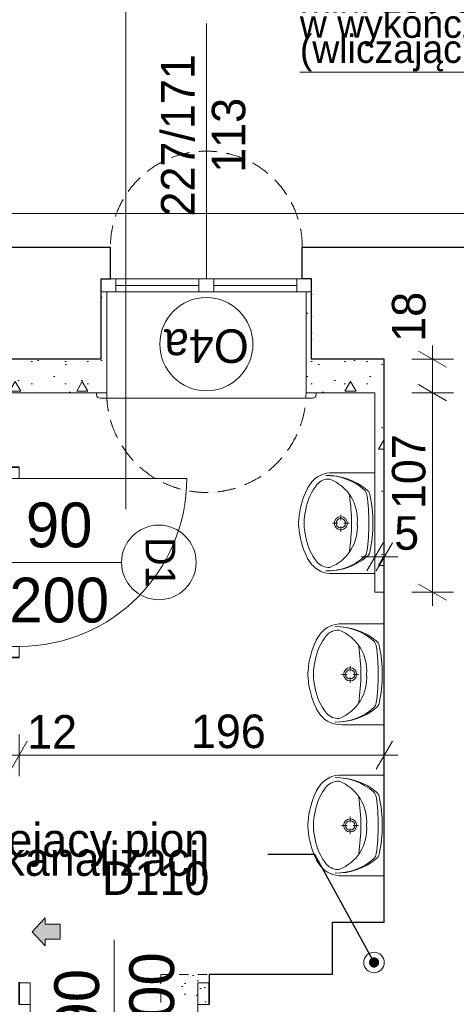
# Model space of a CAD drawing. Extents: x -145259 to -66341, y -2316 to 227384.
# Tile 45 of 141: x -123246 to -120902, y 97414 to 102693. Entities that reach past the tile are written whole.
import ezdxf

# ---------------------------------------------------------------- set-up
doc = ezdxf.new("R2010")
doc.units = 0
doc.header["$MEASUREMENT"] = 0
doc.linetypes.add('Hidden Line', pattern=[100, 50, -50])
doc.linetypes.add('Krawędzie ukryte', pattern=[150, 100, -50])
for name, color, linetype, lineweight in [('Arch drzwi_Nr_Pióra__5', 7, 'Continuous', 13), ('Arch ocieplenie_Nr_Pióra__21', 7, 'Continuous', 13), ('Arch opisy okien_Nr_Pióra__21', 7, 'Continuous', 13), ('Arch opisy okien_Nr_Pióra__5', 7, 'Continuous', 13), ('Arch opisy_Nr_Pióra__1', 7, 'Continuous', 25), ('Arch opisy_Nr_Pióra__20', 1, 'Continuous', 20), ('Arch opisy_Nr_Pióra__21', 7, 'Continuous', 13), ('Arch wymiary_Nr_Pióra__20', 1, 'Continuous', 20), ('Arch wymiary_Nr_Pióra__21', 7, 'Continuous', 13), ('Arch wymiary_Nr_Pióra__5', 7, 'Continuous', 13), ('Arch zmurowania_Nr_Pióra__27', 7, 'Continuous', 35), ('Drzwi ArchiCAD_Nr_Pióra__27', 7, 'Continuous', 35), ('Drzwi ArchiCAD_Nr_Pióra__5', 7, 'Continuous', 13), ('Inwent kominy_Nr_Pióra__21', 7, 'Continuous', 13), ('INWENT OPISY_Nr_Pióra__21', 7, 'Continuous', 13), ('INWENT wyposarzenie_Nr_Pióra__21', 7, 'Continuous', 13), ('INWENT. OKNA_Nr_Pióra__21', 7, 'Continuous', 13), ('INWENT.ŚCIANY_Nr_Pióra__1', 7, 'Continuous', 25), ('INWENT.ŚCIANY_Nr_Pióra__21', 7, 'Continuous', 13)]:
    doc.layers.add(name, color=color, linetype=linetype, lineweight=lineweight)
for name, color, linetype in [('Arch ocieplenie', 7, 'Continuous'), ('Arch wymiary', 7, 'Continuous'), ('Arch zmurowania', 7, 'Continuous'), ('Drzwi ArchiCAD', 7, 'Continuous'), ('INWENT wyposarzenie', 7, 'Continuous')]:
    doc.layers.add(name, color=color, linetype=linetype)
for name, color, linetype, lineweight, true_color in [('Arch wyburzenia_Nr_Pióra__2', 7, 'Continuous', 13, 0x7f7f7f), ('INWENT kanalizacja_Nr_Pióra__118', 7, 'Continuous', 13, 0x573938), ('INWENT.ŚCIANY_Nr_Pióra__2', 7, 'Continuous', 13, 0x7f7f7f)]:
    doc.layers.add(name, color=color, linetype=linetype, lineweight=lineweight, true_color=true_color)
doc.styles.add('GENERATED_STYLE_1', font='txt')
doc.styles.add('GENERATED_STYLE_2', font='txt')
doc.styles.add('GENERATED_STYLE_4', font='txt')
doc.styles.add('GENERATED_STYLE_7', font='txt')
doc.styles.add('GENERATED_STYLE_8', font='txt')
doc.dimstyles.new('GENERATED_STYLE__2', dxfattribs={"dimtxt": 179.999995, "dimasz": 114, "dimexe": 0.18, "dimexo": 0, "dimgap": 0.09, "dimtad": 1, "dimtih": 1, "dimtoh": 1, "dimdec": 0, "dimlfac": 0.1, "dimzin": 0, "dimdsep": 46, "dimtxsty": 'GENERATED_STYLE_1', "dimblk": 'ARROWHEAD_2', "dimblk1": 'ARROWHEAD_2', "dimblk2": 'ARROWHEAD_2', "dimcen": 0.09, "dimclrd": 7, "dimclre": 7, "dimclrt": 7, "dimazin": 0, "dimtfac": 1, "dimtdec": 4, "dimtmove": 0, "dimatfit": 3, "dimfxl": 0, "dimtolj": 1, "dimtzin": 0, "dimarcsym": 0})
doc.dimstyles.new('GENERATED_STYLE__3', dxfattribs={"dimtxt": 179.999995, "dimasz": 114, "dimexe": 0.18, "dimexo": 0, "dimgap": 0.09, "dimtad": 1, "dimtih": 1, "dimtoh": 1, "dimdec": 0, "dimlfac": 0.1, "dimzin": 0, "dimdsep": 46, "dimtxsty": 'GENERATED_STYLE_1', "dimblk": 'ARROWHEAD_2', "dimblk1": 'ARROWHEAD_2', "dimblk2": 'ARROWHEAD_2', "dimcen": 0.09, "dimclrd": 7, "dimclre": 7, "dimclrt": 7, "dimazin": 0, "dimtfac": 1, "dimtdec": 4, "dimtmove": 2, "dimatfit": 3, "dimfxl": 0, "dimtolj": 1, "dimtzin": 0, "dimarcsym": 0})
doc.dimstyles.new('GENERATED_STYLE__4', dxfattribs={"dimtxt": 179.999995, "dimasz": 114, "dimexe": 0.18, "dimexo": 0, "dimgap": 0.09, "dimtad": 1, "dimdec": 0, "dimlfac": 0.1, "dimzin": 0, "dimdsep": 46, "dimtxsty": 'GENERATED_STYLE_1', "dimblk": 'ARROWHEAD_2', "dimblk1": 'ARROWHEAD_2', "dimblk2": 'ARROWHEAD_2', "dimcen": 0.09, "dimclrd": 7, "dimclre": 7, "dimclrt": 7, "dimazin": 0, "dimtfac": 1, "dimtdec": 4, "dimtmove": 2, "dimatfit": 3, "dimfxl": 0, "dimtolj": 1, "dimtzin": 0, "dimarcsym": 0})
doc.dimstyles.new('GENERATED_STYLE__9', dxfattribs={"dimtxt": 0.18, "dimasz": 109.44, "dimexe": 0.18, "dimexo": 0.0625, "dimgap": 0.09, "dimtad": 0, "dimtih": 1, "dimtoh": 1, "dimdec": 4, "dimzin": 0, "dimdsep": 46, "dimcen": 0.09, "dimadec": 0, "dimazin": 0, "dimtfac": 1, "dimtdec": 4, "dimtmove": 0, "dimatfit": 3, "dimldrblk": 'ARROWHEAD_11', "dimfxl": 0, "dimtolj": 1, "dimtzin": 0, "dimarcsym": 0})
pattern_1 = [(0, (0, 0), (0, 623.5383), [60, -300]), (0, (180, 311.8), (0, 623.5383), [60, -300]), (60, (0, 0), (-540, 311.7692), [60, -300]), (60, (360, 0), (-540, 311.7692), [60, -300]), (120, (60, 0), (540, 311.7692), [60, -300]), (120, (420, 0), (540, 311.7692), [60, -300]), (0, (0, 60), (0, 120.000005), [0, -120, 0, -180.00001]), (45, (60, 60), (-84.85282, 84.85282), [0, -90, 0, -150.00001])]

# ---------------------------------------------------------------- blocks, each defined once
blk = doc.blocks.new('Ściana_202', base_point=(-121678.7, 101233.6))
at = {"layer": 'Arch ocieplenie_Nr_Pióra__21', "linetype": 'Continuous'}
h = blk.add_hatch(dxfattribs=at)
h.set_pattern_fill('Structural_Concrete', color=256, style=0, pattern_type=2)
h.set_pattern_definition(pattern_1)
h.paths.add_polyline_path([(-121708.7, 101233.6), (-121708.7, 100693.6), (-121678.7, 100873.6), (-121678.7, 101233.6)], flags=0)
for p, q in [((-121708.7, 101233.6), (-121708.7, 100693.6)), ((-121678.7, 101233.6), (-121708.7, 101233.6)), ((-121678.7, 100873.6), (-121678.7, 101233.6))]:
    blk.add_line(p, q, dxfattribs=at)
blk = doc.blocks.new('Ściana_203', base_point=(-122808.7, 101233.6))
at = {"layer": 'Arch ocieplenie_Nr_Pióra__21', "linetype": 'Continuous'}
h = blk.add_hatch(dxfattribs=at)
h.set_pattern_fill('Structural_Concrete', color=256, style=0, pattern_type=2)
h.set_pattern_definition(pattern_1)
h.paths.add_polyline_path([(-122808.7, 101233.6), (-122808.7, 100873.6), (-122778.7, 100693.6), (-122778.7, 101233.6)], flags=0)
for p, q in [((-122808.7, 101233.6), (-122808.7, 100873.6)), ((-122778.7, 101233.6), (-122808.7, 101233.6)), ((-122778.7, 100693.6), (-122778.7, 101233.6))]:
    blk.add_line(p, q, dxfattribs=at)
blk = doc.blocks.new('Ściana_204', base_point=(-123728.7, 100873.6))
at = {"layer": 'Arch ocieplenie_Nr_Pióra__21', "linetype": 'Continuous'}
h = blk.add_hatch(dxfattribs=at)
h.set_pattern_fill('Structural_Concrete', color=256, style=0, pattern_type=2)
h.set_pattern_definition(pattern_1)
h.paths.add_polyline_path([(-123758.7, 100693.6), (-122778.7, 100693.6), (-122808.7, 100873.6), (-123728.7, 100873.6)], flags=0)
for p, q in [((-122808.7, 100873.6), (-123728.7, 100873.6)), ((-123758.7, 100693.6), (-122778.7, 100693.6))]:
    blk.add_line(p, q, dxfattribs=at)
blk = doc.blocks.new('Ściana_205', base_point=(-121678.7, 100873.6))
at = {"layer": 'Arch ocieplenie_Nr_Pióra__21', "linetype": 'Continuous'}
h = blk.add_hatch(dxfattribs=at)
h.set_pattern_fill('Structural_Concrete', color=256, style=0, pattern_type=2)
h.set_pattern_definition(pattern_1)
h.paths.add_polyline_path([(-121708.7, 100693.6), (-121338.7, 100693.6), (-121288.7, 100873.6), (-121678.7, 100873.6)], flags=0)
for p, q in [((-121288.7, 100873.6), (-121678.7, 100873.6)), ((-121708.7, 100693.6), (-121338.7, 100693.6))]:
    blk.add_line(p, q, dxfattribs=at)
blk = doc.blocks.new('D1 Drzwi proste 14_10')
at = {"layer": 'Drzwi ArchiCAD_Nr_Pióra__27', "linetype": 'Continuous'}
for p, q in [((-510, 0), (-510, -120)), ((510, 0), (510, -120))]:
    blk.add_line(p, q, dxfattribs=at)
at = {"layer": 'Drzwi ArchiCAD_Nr_Pióra__5', "linetype": 'Continuous'}
for p, q in [((450, 0), (450, 900)), ((-450, 0), (-510, 0)), ((-510, 0), (-510, -120)), ((-450, -120), (-450, 0)), ((510, 0), (450, 0)), ((450, 0), (450, -120)), ((510, -120), (510, 0)), ((-510, -120), (-450, -120)), ((450, -120), (510, -120))]:
    blk.add_line(p, q, dxfattribs=at)
blk.add_arc((450, 0), 900, 90, 180, dxfattribs=at)
blk = doc.blocks.new('Ściana_206', base_point=(-123368.7, 100293.6))
at = {"layer": 'Arch zmurowania_Nr_Pióra__27', "linetype": 'Continuous'}
for p, q in [((-123248.7, 100293.6), (-123368.7, 100293.6)), ((-123248.7, 99273.6), (-123368.7, 99273.6))]:
    blk.add_line(p, q, dxfattribs=at)
at = {"layer": 'Drzwi ArchiCAD', "color": 8, "linetype": 'Continuous', "lineweight": 13, "true_color": 0x7f7f7f, "xscale": -1, "zscale": 1000, "rotation": -90.00000000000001}
blk.add_blockref('D1 Drzwi proste 14_10', (-123248.7, 99783.6), dxfattribs=at)
blk = doc.blocks.new('D1 Drzwi proste 14_8')
at = {"layer": 'Drzwi ArchiCAD_Nr_Pióra__27', "linetype": 'Continuous'}
for p, q in [((-510, 0), (-510, -115)), ((510, 0), (510, -115))]:
    blk.add_line(p, q, dxfattribs=at)
at = {"layer": 'Drzwi ArchiCAD_Nr_Pióra__5', "linetype": 'Continuous'}
for p, q in [((450, 0), (450, 900)), ((-450, 0), (-510, 0)), ((-510, 0), (-510, -115)), ((-450, -115), (-450, 0)), ((510, 0), (450, 0)), ((450, 0), (450, -115)), ((510, -115), (510, 0)), ((-510, -115), (-450, -115)), ((450, -115), (510, -115))]:
    blk.add_line(p, q, dxfattribs=at)
blk.add_arc((450, 0), 900, 90, 180, dxfattribs=at)
blk = doc.blocks.new('Ściana_207', base_point=(-123248.7, 97533.6))
at = {"layer": 'Arch zmurowania_Nr_Pióra__27', "linetype": 'Continuous'}
for p, q in [((-123248.7, 97528.6), (-123248.7, 97533.6)), ((-123248.7, 97413.6), (-123248.7, 97528.6)), ((-122228.7, 97528.6), (-122228.7, 97533.6)), ((-122228.7, 97413.6), (-122228.7, 97528.6))]:
    blk.add_line(p, q, dxfattribs=at)
at = {"layer": 'Drzwi ArchiCAD', "color": 8, "linetype": 'Continuous', "lineweight": 13, "true_color": 0x7f7f7f, "zscale": 1000, "rotation": 180}
blk.add_blockref('D1 Drzwi proste 14_8', (-122738.7, 97413.6), dxfattribs=at)
blk = doc.blocks.new('Ściana_208', base_point=(-121288.7, 99623.6))
at = {"layer": 'Arch ocieplenie_Nr_Pióra__21', "linetype": 'Continuous'}
h = blk.add_hatch(dxfattribs=at)
h.set_pattern_fill('Structural_Concrete', color=256, style=0, pattern_type=2)
h.set_pattern_definition(pattern_1)
h.paths.add_polyline_path([(-121288.7, 99623.6), (-121288.7, 100873.6), (-121338.7, 100693.6), (-121338.7, 99623.6)], flags=0)
for p, q in [((-121288.7, 99623.6), (-121288.7, 100873.6)), ((-121338.7, 100693.6), (-121338.7, 99623.6)), ((-121338.7, 99623.6), (-121288.7, 99623.6))]:
    blk.add_line(p, q, dxfattribs=at)
blk = doc.blocks.new('Symbol Umywalka 14_34', base_point=(-121698.7, 98103.6))
at = {"layer": 'INWENT wyposarzenie_Nr_Pióra__21', "linetype": 'Continuous'}
for p, q in [((-121288.7, 98643.6), (-121517.2, 98643.6)), ((-121288.7, 98103.6), (-121288.7, 98643.6)), ((-121288.7, 98458.7), (-121288.7, 98288.5)), ((-121472, 98419), (-121472, 98390.2)), ((-121488.7, 98373.5), (-121517.5, 98373.5)), ((-121472, 98356.8), (-121472, 98328)), ((-121426.5, 98373.5), (-121455.3, 98373.5)), ((-121288.7, 98103.6), (-121517.2, 98103.6))]:
    blk.add_line(p, q, dxfattribs=at)
for radius in [35, 25]:
    blk.add_circle((-121472, 98373.5), radius, dxfattribs=at)
for centre, radius, start, end in [((-121523.1, 98506.4), 137.4, 87.5448, 141.2546), ((-121546.7, 98290.1), 339.6, 50.7422, 90.9847), ((-121548.5, 98324.5), 305.1, 48.602, 90.7542), ((-121371.3, 98397), 293, 140.7149, 170.0022), ((-121464.1, 98459.3), 212.8, 141.3152, 152.8429), ((-121536.8, 98529.6), 80.9, 86.0694, 139.1984), ((-121619.7, 98386.5), 240.7, 32.8442, 68.4481), ((-121255, 98359.9), 444.2, 153.7403, 175.7948), ((-122399.4, 98373.6), 984.9, 351.1734, 8.8204), ((-121623.6, 98392.9), 240.6, 355.394, 31.0561), ((-121376.5, 98519.7), 45, 7.9079, 48.602), ((-122474.8, 98367.1), 1153.8, 0.3225, 7.9079), ((-121360.2, 98518.2), 45, 12.7715, 50.7422), ((-121975.6, 98378.7), 675.9, 359.5672, 12.7715), ((-121352, 98373.6), 316.7, 166.4334, 193.5666), ((-121428.7, 98373.6), 270, 175.9876, 184.0124), ((-121255, 98387.3), 444.2, 184.2052, 206.2597), ((-121623.6, 98354.3), 240.6, 328.9439, 4.606), ((-122474.8, 98378.8), 1153.8, 352.1696, 359.755), ((-121975.6, 98367.8), 675.9, 347.306, 0.5103), ((-121371.3, 98350.2), 293, 189.9978, 219.2851), ((-121546.8, 98457.1), 339.6, 269.0928, 309.3352), ((-121548.6, 98422.6), 305.1, 269.3233, 311.4755), ((-121619.7, 98360.7), 240.7, 291.5519, 327.1558), ((-121376.3, 98227.7), 45, 311.4755, 352.1696), ((-121360.1, 98229.2), 45, 309.3352, 347.306), ((-121464.1, 98287.9), 212.8, 207.1571, 218.6848), ((-121523.1, 98240.8), 137.4, 218.7454, 272.4552), ((-121536.8, 98217.6), 80.9, 220.8016, 273.9306)]:
    blk.add_arc(centre, radius, start, end, dxfattribs=at)
blk = doc.blocks.new('Symbol Umywalka 14_35', base_point=(-121698.7, 98913.6))
at = {"layer": 'INWENT wyposarzenie_Nr_Pióra__21', "linetype": 'Continuous'}
for p, q in [((-121288.7, 99453.6), (-121517.2, 99453.6)), ((-121288.7, 98913.6), (-121288.7, 99453.6)), ((-121288.7, 99268.7), (-121288.7, 99098.5)), ((-121472, 99229), (-121472, 99200.2)), ((-121488.7, 99183.5), (-121517.5, 99183.5)), ((-121472, 99166.8), (-121472, 99138)), ((-121426.5, 99183.5), (-121455.3, 99183.5)), ((-121288.7, 98913.6), (-121517.2, 98913.6))]:
    blk.add_line(p, q, dxfattribs=at)
for radius in [35, 25]:
    blk.add_circle((-121472, 99183.5), radius, dxfattribs=at)
for centre, radius, start, end in [((-121523.1, 99316.4), 137.4, 87.5448, 141.2546), ((-121536.8, 99339.6), 80.9, 86.0694, 139.1984), ((-121546.7, 99100.1), 339.6, 50.7422, 90.9847), ((-121548.5, 99134.5), 305.1, 48.602, 90.7542), ((-121619.7, 99196.5), 240.7, 32.8442, 68.4481), ((-121255, 99169.9), 444.2, 153.7403, 175.7948), ((-121371.3, 99207), 293, 140.7149, 170.0022), ((-121464.1, 99269.3), 212.8, 141.3152, 152.8429), ((-121376.5, 99329.7), 45, 7.9079, 48.602), ((-121360.2, 99328.2), 45, 12.7715, 50.7422), ((-122399.4, 99183.6), 984.9, 351.1734, 8.8204), ((-121623.6, 99202.9), 240.6, 355.394, 31.0561), ((-122474.8, 99177.1), 1153.8, 0.3225, 7.9079), ((-121975.6, 99188.7), 675.9, 359.5672, 12.7715), ((-121352, 99183.6), 316.7, 166.4334, 193.5666), ((-121428.7, 99183.6), 270, 175.9876, 184.0124), ((-121255, 99197.3), 444.2, 184.2052, 206.2597), ((-121623.6, 99164.3), 240.6, 328.9439, 4.606), ((-122474.8, 99188.8), 1153.8, 352.1696, 359.755), ((-121975.6, 99177.8), 675.9, 347.306, 0.5103), ((-121371.3, 99160.2), 293, 189.9978, 219.2851), ((-121619.7, 99170.7), 240.7, 291.5519, 327.1558), ((-121464.1, 99097.9), 212.8, 207.1571, 218.6848), ((-121546.8, 99267.1), 339.6, 269.0928, 309.3352), ((-121548.6, 99232.6), 305.1, 269.3233, 311.4755), ((-121376.3, 99037.7), 45, 311.4755, 352.1696), ((-121360.1, 99039.2), 45, 309.3352, 347.306), ((-121523.1, 99050.8), 137.4, 218.7454, 272.4552), ((-121536.8, 99027.6), 80.9, 220.8016, 273.9306)]:
    blk.add_arc(centre, radius, start, end, dxfattribs=at)
blk = doc.blocks.new('Symbol Umywalka 14_36', base_point=(-121748.7, 99723.6))
at = {"layer": 'INWENT wyposarzenie_Nr_Pióra__21', "linetype": 'Continuous'}
for p, q in [((-121338.7, 100263.6), (-121567.2, 100263.6)), ((-121338.7, 99723.6), (-121338.7, 100263.6)), ((-121522, 100039), (-121522, 100010.2)), ((-121338.7, 100078.7), (-121338.7, 99908.5)), ((-121538.7, 99993.5), (-121567.5, 99993.5)), ((-121476.5, 99993.5), (-121505.3, 99993.5)), ((-121522, 99976.8), (-121522, 99948)), ((-121338.7, 99723.6), (-121567.2, 99723.6))]:
    blk.add_line(p, q, dxfattribs=at)
for radius in [35, 25]:
    blk.add_circle((-121522, 99993.5), radius, dxfattribs=at)
for centre, radius, start, end in [((-121573.1, 100126.4), 137.4, 87.5448, 141.2546), ((-121421.3, 100017), 293, 140.7149, 170.0022), ((-121514.1, 100079.3), 212.8, 141.3152, 152.8429), ((-121586.8, 100149.6), 80.9, 86.0694, 139.1984), ((-121596.7, 99910.1), 339.6, 50.7422, 90.9847), ((-121598.5, 99944.5), 305.1, 48.602, 90.7542), ((-121669.7, 100006.5), 240.7, 32.8442, 68.4481), ((-121305, 99979.9), 444.2, 153.7403, 175.7948), ((-122449.4, 99993.6), 984.9, 351.1734, 8.8204), ((-121426.5, 100139.7), 45, 7.9079, 48.602), ((-122524.8, 99987.1), 1153.8, 0.3225, 7.9079), ((-121410.2, 100138.2), 45, 12.7715, 50.7422), ((-122025.6, 99998.7), 675.9, 359.5672, 12.7715), ((-121673.6, 100012.9), 240.6, 355.394, 31.0561), ((-121402, 99993.6), 316.7, 166.4334, 193.5666), ((-121478.7, 99993.6), 270, 175.9876, 184.0124), ((-121673.6, 99974.3), 240.6, 328.9439, 4.606), ((-122524.8, 99998.8), 1153.8, 352.1696, 359.755), ((-122025.6, 99987.8), 675.9, 347.306, 0.5103), ((-121305, 100007.3), 444.2, 184.2052, 206.2597), ((-121421.3, 99970.2), 293, 189.9978, 219.2851), ((-121669.7, 99980.7), 240.7, 291.5519, 327.1558), ((-121426.3, 99847.7), 45, 311.4755, 352.1696), ((-121410.1, 99849.2), 45, 309.3352, 347.306), ((-121514.1, 99907.9), 212.8, 207.1571, 218.6848), ((-121586.8, 99837.6), 80.9, 220.8016, 273.9306), ((-121596.8, 100077.1), 339.6, 269.0928, 309.3352), ((-121598.6, 100042.6), 305.1, 269.3233, 311.4755), ((-121573.1, 99860.8), 137.4, 218.7454, 272.4552)]:
    blk.add_arc(centre, radius, start, end, dxfattribs=at)
blk = doc.blocks.new('*D1398')
at = {"layer": 'Arch wymiary_Nr_Pióra__5', "linetype": 'Continuous'}
for p, q in [((-121382, 99737.9), (-121295.4, 99887.9)), ((-121338.7, 99700.4), (-121338.7, 99925.4)), ((-121245.4, 99887.9), (-121332, 99737.9)), ((-121288.7, 99700.4), (-121288.7, 99925.4)), ((-121412.1, 99812.9), (-121338.7, 99812.9)), ((-121338.7, 99812.9), (-121288.7, 99812.9)), ((-121288.7, 99812.9), (-121215.4, 99812.9))]:
    blk.add_line(p, q, dxfattribs=at)
at = {"layer": 'Arch wymiary_Nr_Pióra__21', "insert": (-121235.3, 99848.9), "char_height": 180, "attachment_point": 7, "style": 'GENERATED_STYLE_1'}
blk.add_mtext('{5}', dxfattribs=at)
blk = doc.blocks.new('ARROWHEAD_2')
at = {"color": 0, "linetype": 'Continuous', "lineweight": 0}
for p, q in [((-0.378, -0.655), (0.378, 0.655)), ((0, 0), (-1, 0))]:
    blk.add_line(p, q, dxfattribs=at)
blk = doc.blocks.new('*D1399')
at = {"layer": 'Arch wymiary_Nr_Pióra__5', "linetype": 'Continuous'}
for p, q in [((-121104.2, 100736.9), (-120954.2, 100650.3)), ((-120916.7, 100693.6), (-121141.7, 100693.6)), ((-121029.2, 99623.6), (-121029.2, 100693.6)), ((-120916.7, 99623.6), (-121141.7, 99623.6)), ((-121104.2, 99666.9), (-120954.2, 99580.3)), ((-121029.2, 99550.3), (-121029.2, 99623.6))]:
    blk.add_line(p, q, dxfattribs=at)
at = {"layer": 'Arch wymiary_Nr_Pióra__21', "char_height": 180, "attachment_point": 7, "rotation": 90, "style": 'GENERATED_STYLE_1'}
for s, insert in [('{18}', (-121065.2, 100966.3)), ('{107}', (-121065.2, 100069.3))]:
    blk.add_mtext(s, dxfattribs=dict(at, insert=insert))
blk = doc.blocks.new('*D1400')
at = {"layer": 'Arch wymiary_Nr_Pióra__5', "linetype": 'Continuous'}
for p, q in [((-121029.2, 100873.6), (-121029.2, 100947)), ((-120954.2, 100830.3), (-121104.2, 100916.9)), ((-120916.7, 100873.6), (-121141.7, 100873.6)), ((-121029.2, 100693.6), (-121029.2, 100873.6)), ((-121104.2, 100736.9), (-120954.2, 100650.3)), ((-120916.7, 100693.6), (-121141.7, 100693.6))]:
    blk.add_line(p, q, dxfattribs=at)
at = {"layer": 'Arch wymiary_Nr_Pióra__21', "char_height": 180, "attachment_point": 7, "rotation": 90, "style": 'GENERATED_STYLE_1'}
for s, insert in [('{18}', (-121065.2, 100966.3)), ('{107}', (-121065.2, 100069.3))]:
    blk.add_mtext(s, dxfattribs=dict(at, insert=insert))
blk = doc.blocks.new('*D1401')
at = {"layer": 'Arch wymiary_Nr_Pióra__5', "linetype": 'Continuous'}
for p, q in [((-126508.7, 98636.9), (-126508.7, 98861.9)), ((-126328.7, 98636.9), (-126328.7, 98861.9)), ((-126465.4, 98824.4), (-126552, 98674.4)), ((-126285.4, 98824.4), (-126372, 98674.4)), ((-126582.1, 98749.4), (-126508.7, 98749.4)), ((-126508.7, 98749.4), (-126328.7, 98749.4))]:
    blk.add_line(p, q, dxfattribs=at)
at = {"layer": 'Arch wymiary_Nr_Pióra__21', "char_height": 180, "attachment_point": 7, "style": 'GENERATED_STYLE_1'}
for s, insert in [('{18}', (-126782.5, 98785.4)), ('{140}', (-126163.6, 98785.4)), ('{1}', (-125085, 98785.4)), ('{155}', (-124293, 98785.4)), ('{12}', (-123205.4, 98785.4)), ('{196}', (-122326.3, 98785.4))]:
    blk.add_mtext(s, dxfattribs=dict(at, insert=insert))
blk = doc.blocks.new('*D1402')
at = {"layer": 'Arch wymiary_Nr_Pióra__5', "linetype": 'Continuous'}
for p, q in [((-126328.7, 98636.9), (-126328.7, 98861.9)), ((-124926.4, 98636.9), (-124926.4, 98861.9)), ((-126285.4, 98824.4), (-126372, 98674.4)), ((-124969.7, 98674.4), (-124883.1, 98824.4)), ((-124871.1, 98824.4), (-124957.7, 98674.4)), ((-126328.7, 98749.4), (-124926.4, 98749.4))]:
    blk.add_line(p, q, dxfattribs=at)
at = {"layer": 'Arch wymiary_Nr_Pióra__21', "char_height": 180, "attachment_point": 7, "style": 'GENERATED_STYLE_1'}
for s, insert in [('{18}', (-126782.5, 98785.4)), ('{140}', (-126163.6, 98785.4)), ('{1}', (-125085, 98785.4)), ('{155}', (-124293, 98785.4)), ('{12}', (-123205.4, 98785.4)), ('{196}', (-122326.3, 98785.4))]:
    blk.add_mtext(s, dxfattribs=dict(at, insert=insert))
blk = doc.blocks.new('*D1403')
at = {"layer": 'Arch wymiary_Nr_Pióra__5', "linetype": 'Continuous'}
for p, q in [((-124926.4, 98636.9), (-124926.4, 98861.9)), ((-124914.4, 98636.9), (-124914.4, 98861.9)), ((-124969.7, 98674.4), (-124883.1, 98824.4)), ((-124871.1, 98824.4), (-124957.7, 98674.4)), ((-124926.4, 98749.4), (-124914.4, 98749.4))]:
    blk.add_line(p, q, dxfattribs=at)
at = {"layer": 'Arch wymiary_Nr_Pióra__21', "char_height": 180, "attachment_point": 7, "style": 'GENERATED_STYLE_1'}
for s, insert in [('{18}', (-126782.5, 98785.4)), ('{140}', (-126163.6, 98785.4)), ('{1}', (-125085, 98785.4)), ('{155}', (-124293, 98785.4)), ('{12}', (-123205.4, 98785.4)), ('{196}', (-122326.3, 98785.4))]:
    blk.add_mtext(s, dxfattribs=dict(at, insert=insert))
blk = doc.blocks.new('*D1404')
at = {"layer": 'Arch wymiary_Nr_Pióra__5', "linetype": 'Continuous'}
for p, q in [((-124914.4, 98636.9), (-124914.4, 98861.9)), ((-123368.7, 98636.9), (-123368.7, 98861.9)), ((-124969.7, 98674.4), (-124883.1, 98824.4)), ((-124871.1, 98824.4), (-124957.7, 98674.4)), ((-123325.4, 98824.4), (-123412, 98674.4)), ((-124914.4, 98749.4), (-123368.7, 98749.4))]:
    blk.add_line(p, q, dxfattribs=at)
at = {"layer": 'Arch wymiary_Nr_Pióra__21', "char_height": 180, "attachment_point": 7, "style": 'GENERATED_STYLE_1'}
for s, insert in [('{18}', (-126782.5, 98785.4)), ('{140}', (-126163.6, 98785.4)), ('{1}', (-125085, 98785.4)), ('{155}', (-124293, 98785.4)), ('{12}', (-123205.4, 98785.4)), ('{196}', (-122326.3, 98785.4))]:
    blk.add_mtext(s, dxfattribs=dict(at, insert=insert))
blk = doc.blocks.new('*D1405')
at = {"layer": 'Arch wymiary_Nr_Pióra__5', "linetype": 'Continuous'}
for p, q in [((-123368.7, 98636.9), (-123368.7, 98861.9)), ((-123248.7, 98636.9), (-123248.7, 98861.9)), ((-123325.4, 98824.4), (-123412, 98674.4)), ((-123205.4, 98824.4), (-123292, 98674.4)), ((-123368.7, 98749.4), (-123248.7, 98749.4))]:
    blk.add_line(p, q, dxfattribs=at)
at = {"layer": 'Arch wymiary_Nr_Pióra__21', "char_height": 180, "attachment_point": 7, "style": 'GENERATED_STYLE_1'}
for s, insert in [('{18}', (-126782.5, 98785.4)), ('{140}', (-126163.6, 98785.4)), ('{1}', (-125085, 98785.4)), ('{155}', (-124293, 98785.4)), ('{12}', (-123205.4, 98785.4)), ('{196}', (-122326.3, 98785.4))]:
    blk.add_mtext(s, dxfattribs=dict(at, insert=insert))
blk = doc.blocks.new('*D1406')
at = {"layer": 'Arch wymiary_Nr_Pióra__5', "linetype": 'Continuous'}
for p, q in [((-123248.7, 98636.9), (-123248.7, 98861.9)), ((-121288.7, 98636.9), (-121288.7, 98861.9)), ((-123205.4, 98824.4), (-123292, 98674.4)), ((-121332, 98674.4), (-121245.4, 98824.4)), ((-123248.7, 98749.4), (-121288.7, 98749.4)), ((-121288.7, 98749.4), (-121215.4, 98749.4))]:
    blk.add_line(p, q, dxfattribs=at)
at = {"layer": 'Arch wymiary_Nr_Pióra__21', "char_height": 180, "attachment_point": 7, "style": 'GENERATED_STYLE_1'}
for s, insert in [('{18}', (-126782.5, 98785.4)), ('{140}', (-126163.6, 98785.4)), ('{1}', (-125085, 98785.4)), ('{155}', (-124293, 98785.4)), ('{12}', (-123205.4, 98785.4)), ('{196}', (-122326.3, 98785.4))]:
    blk.add_mtext(s, dxfattribs=dict(at, insert=insert))
blk = doc.blocks.new('ARROWHEAD_11')
at = {"color": 0, "linetype": 'Continuous', "lineweight": 0}
blk.add_line((0, 0), (-1, 0), dxfattribs=at)
at = {"color": 0, "linetype": 'Continuous', "lineweight": 0, "const_width": 0.25, "flags": 128}
blk.add_lwpolyline([(-0.125, 0, 1), (0.125, 0, 1)], format="xyb", close=True, dxfattribs=at)

msp = doc.modelspace()

# ---------------------------------------------------------------- hatches: boundary and pattern name
at = {"layer": 'Arch wyburzenia_Nr_Pióra__2', "linetype": 'Continuous'}
h = msp.add_hatch(dxfattribs=at)
h.set_pattern_fill('Cut_Stone', color=256, style=0, pattern_type=2)
h.set_pattern_definition([(45, (0, 200), (-63.63961, 63.63961), [0, -60, 0, -90]), (110, (200, 200), (84.572336, 30.781813), [0, -44, 0, -76])])
h.paths.add_polyline_path([(-122488.7, 97413.6), (-122228.7, 97413.6), (-122228.7, 97573.6), (-122488.7, 97573.6)], flags=0)
at = {"layer": 'Inwent kominy_Nr_Pióra__21', "linetype": 'Continuous'}
msp.add_hatch(color=256, dxfattribs=at).paths.add_polyline_path([(-123108.7, 97728.3), (-123108.7, 97763.3), (-123028.7, 97763.3), (-123028.7, 97843.3), (-123108.7, 97843.3), (-123108.7, 97878.3), (-123178.7, 97803.3)], flags=0)

# ---------------------------------------------------------------- linework, layer by layer
at = {"layer": 'Arch drzwi_Nr_Pióra__5', "linetype": 'Continuous'}
for p, q in [((-123368.7, 99783.6), (-122698.7, 99783.6)), ((-122738.7, 97760.7), (-122738.7, 97090.7))]:
    msp.add_line(p, q, dxfattribs=at)
at = {"layer": 'Arch opisy okien_Nr_Pióra__21', "linetype": 'Continuous'}
msp.add_circle((-122243.7, 100953.6), 250, dxfattribs=at)
at = {"layer": 'Arch opisy okien_Nr_Pióra__5', "linetype": 'Continuous'}
msp.add_circle((-122498.7, 99783.6), 200, dxfattribs=at)
at = {"layer": 'Arch opisy_Nr_Pióra__20', "linetype": 'Continuous'}
msp.add_line((-121741.8, 102412.2), (-119145.5, 102412.2), dxfattribs=at)
at = {"layer": 'Arch opisy_Nr_Pióra__21', "linetype": 'Continuous'}
msp.add_line((-122676.2, 103775.1), (-122676.2, 100069.4), dxfattribs=at)
at = {"layer": 'INWENT kanalizacja_Nr_Pióra__118', "linetype": 'Continuous'}
msp.add_circle((-121343.7, 97638.6), 55, dxfattribs=at)
at = {"layer": 'Inwent kominy_Nr_Pióra__21', "linetype": 'Continuous'}
for p, q in [((-123178.7, 97803.3), (-123108.7, 97878.3)), ((-123108.7, 97843.3), (-123108.7, 97878.3)), ((-123028.7, 97843.3), (-123108.7, 97843.3)), ((-123028.7, 97763.3), (-123028.7, 97843.3)), ((-123178.7, 97803.3), (-123108.7, 97728.3)), ((-123108.7, 97763.3), (-123028.7, 97763.3)), ((-123108.7, 97763.3), (-123108.7, 97728.3))]:
    msp.add_line(p, q, dxfattribs=at)
at = {"layer": 'INWENT OPISY_Nr_Pióra__21', "linetype": 'Continuous'}
msp.add_line((-122243.7, 101303.3), (-122243.7, 102673.3), dxfattribs=at)
at = {"layer": 'INWENT. OKNA_Nr_Pióra__21', "linetype": 'Continuous'}
for p, q in [((-122808.7, 101303.6), (-121678.7, 101303.6)), ((-122728.7, 101303.6), (-122728.7, 101233.6)), ((-122283.7, 101268.6), (-122728.7, 101268.6)), ((-122283.7, 101303.6), (-122283.7, 101233.6)), ((-122203.7, 101303.6), (-122203.7, 101233.6)), ((-121758.7, 101268.6), (-122203.7, 101268.6)), ((-121758.7, 101303.6), (-121758.7, 101233.6)), ((-121678.7, 101233.6), (-122808.7, 101233.6)), ((-122833.7, 100683.6), (-122833.7, 100693.6)), ((-121653.7, 100683.6), (-121653.7, 100693.6)), ((-122813.7, 100663.6), (-121673.7, 100663.6))]:
    msp.add_line(p, q, dxfattribs=at)
for centre, start, end in [((-122813.7, 100683.6), 180, 270), ((-121673.7, 100683.6), 270, 0)]:
    msp.add_arc(centre, 20, start, end, dxfattribs=at)
at = {"layer": 'INWENT.ŚCIANY_Nr_Pióra__1', "linetype": 'Continuous'}
for p, q in [((-123778.7, 101473.6), (-122758.7, 101473.6)), ((-122758.7, 101303.6), (-122758.7, 101473.6)), ((-121728.7, 101473.6), (-119638.7, 101473.6)), ((-121728.7, 101303.6), (-121728.7, 101473.6)), ((-122808.7, 100873.6), (-122808.7, 101303.6)), ((-122808.7, 101303.6), (-122758.7, 101303.6)), ((-121678.7, 101303.6), (-121728.7, 101303.6)), ((-121678.7, 100873.6), (-121678.7, 101303.6)), ((-122808.7, 100873.6), (-123308.7, 100873.6)), ((-121288.7, 100873.6), (-121678.7, 100873.6)), ((-121288.7, 97853.6), (-121288.7, 100873.6)), ((-121288.7, 97853.6), (-121568.7, 97853.6)), ((-121568.7, 97853.6), (-121568.7, 97573.6)), ((-121568.7, 97573.6), (-122228.7, 97573.6)), ((-122228.7, 97573.6), (-122228.7, 97413.6))]:
    msp.add_line(p, q, dxfattribs=at)
at = {"layer": 'INWENT.ŚCIANY_Nr_Pióra__2', "linetype": 'Hidden Line'}
for q in [(-122488.7, 97413.6), (-122228.7, 97573.6)]:
    msp.add_line((-122488.7, 97573.6), q, dxfattribs=at)
at = {"layer": 'INWENT.ŚCIANY_Nr_Pióra__21', "linetype": 'Continuous'}
msp.add_line((-126593.7, 101653.6), (-119818.7, 101653.6), dxfattribs=at)
at = {"layer": 'INWENT.ŚCIANY_Nr_Pióra__21', "linetype": 'Krawędzie ukryte'}
for centre, radius, start, end in [((-122243.7, 101473.6), 515, 0, 180), ((-122243.7, 100693.6), 535, 180, 0)]:
    msp.add_arc(centre, radius, start, end, dxfattribs=at)

# ---------------------------------------------------------------- block references
at = {"layer": 'Arch ocieplenie'}
for name, p in [('Ściana_203', (-122808.7, 101233.6)), ('Ściana_202', (-121678.7, 101233.6)), ('Ściana_204', (-123728.7, 100873.6)), ('Ściana_205', (-121678.7, 100873.6)), ('Ściana_208', (-121288.7, 99623.6))]:
    msp.add_blockref(name, p, dxfattribs=at)
at = {"layer": 'Arch zmurowania'}
for name, p in [('Ściana_206', (-123368.7, 100293.6)), ('Ściana_207', (-123248.7, 97533.6))]:
    msp.add_blockref(name, p, dxfattribs=at)
at = {"layer": 'INWENT wyposarzenie', "color": 104, "linetype": 'Continuous', "lineweight": 20, "true_color": 0x029e21}
for name, p in [('Symbol Umywalka 14_36', (-121748.7, 99723.6)), ('Symbol Umywalka 14_35', (-121698.7, 98913.6)), ('Symbol Umywalka 14_34', (-121698.7, 98103.6))]:
    msp.add_blockref(name, p, dxfattribs=at)

# ---------------------------------------------------------------- texts
at = {"layer": 'Arch drzwi_Nr_Pióra__5', "linetype": 'Continuous', "insert": (-123033.7, 100104.7), "char_height": 240, "width": 1346.334, "attachment_point": 2, "line_spacing_factor": 1.007146, "style": 'GENERATED_STYLE_7'}
msp.add_mtext('{90\\P200}', dxfattribs=at)
at = {"layer": 'Arch drzwi_Nr_Pióra__5', "linetype": 'Continuous', "insert": (-123059.8, 97425.7), "char_height": 240, "width": 1346.334, "attachment_point": 2, "rotation": 90, "line_spacing_factor": 1.007146, "style": 'GENERATED_STYLE_7'}
msp.add_mtext('{90\\P200}', dxfattribs=at)
at = {"layer": 'Arch opisy okien_Nr_Pióra__21', "linetype": 'Continuous', "insert": (-122243.7, 100853.3), "char_height": 180, "attachment_point": 2, "rotation": 180, "style": 'GENERATED_STYLE_8'}
msp.add_mtext('{O4a}', dxfattribs=at)
at = {"layer": 'Arch opisy_Nr_Pióra__1', "linetype": 'Continuous', "insert": (-122409.6, 99783.6), "char_height": 160, "attachment_point": 2, "rotation": 270, "style": 'GENERATED_STYLE_8'}
msp.add_mtext('{D1}', dxfattribs=at)
at = {"layer": 'Arch wymiary_Nr_Pióra__20', "linetype": 'Continuous', "insert": (-121741.8, 102416.2), "char_height": 150, "width": 3044.354, "attachment_point": 7, "line_spacing_factor": 0.537969, "style": 'GENERATED_STYLE_2'}
msp.add_mtext('{UWAGA: \\Pzachować szerokość spocznika \\Pmin. 150 cm\\Pw wykończonej powierzchni\\P(wliczając w to również poręcz) }', dxfattribs=at)
at = {"layer": 'INWENT OPISY_Nr_Pióra__21', "linetype": 'Continuous', "insert": (-122487, 102073.3), "char_height": 180, "width": 1346.334, "attachment_point": 2, "rotation": 90, "line_spacing_factor": 0.908754, "style": 'GENERATED_STYLE_7'}
msp.add_mtext('{227/171\\P113}', dxfattribs=at)
at = {"layer": 'INWENT OPISY_Nr_Pióra__21', "linetype": 'Continuous', "insert": (-122227.8, 98191.9), "char_height": 180, "width": 1570.45, "attachment_point": 6, "line_spacing_factor": 0.340614, "style": 'GENERATED_STYLE_4'}
msp.add_mtext('{Istniejacy pion\\Pkanalizacji D110 }', dxfattribs=at)

# ---------------------------------------------------------------- dimensions: what is measured, and where the dimension line sits
at = {"layer": 'Arch wymiary', "linetype": 'Continuous'}
for p1, p2, picture, middle in [((-121288.7, 99623.6), (-121338.7, 100693.6), '*D1399', (-121155.2, 100274.2)), ((-121338.7, 100693.6), (-121288.7, 100873.6), '*D1400', (-121155.2, 101102.9))]:
    dim = msp.add_linear_dim(base=(-121029.2, 99623.6), p1=p1, p2=p2, angle=90, dimstyle='GENERATED_STYLE__4', dxfattribs=at)
    dim.commit()
    dim.dimension.update_dxf_attribs({"geometry": picture, "text_midpoint": middle})
for base, p1, p2, dimstyle, picture, middle in [((-121338.7, 99812.9), (-121338.7, 100248.6), (-121288.7, 100248.6), 'GENERATED_STYLE__3', '*D1398', (-121167.1, 99938.9)), ((-126508.7, 98749.4), (-126508.7, 99223.6), (-126328.7, 99223.6), 'GENERATED_STYLE__2', '*D1401', (-126645.9, 98875.4)), ((-126508.7, 98749.4), (-126328.7, 99223.6), (-124926.4, 98614.6), 'GENERATED_STYLE__3', '*D1402', (-125958.7, 98875.4)), ((-126508.7, 98749.4), (-124926.4, 98614.6), (-124914.4, 98614.6), 'GENERATED_STYLE__2', '*D1403', (-125016.7, 98875.4)), ((-126508.7, 98749.4), (-124914.4, 98614.6), (-123368.7, 97573.6), 'GENERATED_STYLE__3', '*D1404', (-124088.1, 98875.4)), ((-126508.7, 98749.4), (-123368.7, 97573.6), (-123248.7, 97573.6), 'GENERATED_STYLE__2', '*D1405', (-123068.8, 98875.4)), ((-126508.7, 98749.4), (-123248.7, 97573.6), (-121288.7, 97930.4), 'GENERATED_STYLE__2', '*D1406', (-122121.4, 98875.4))]:
    dim = msp.add_linear_dim(base=base, p1=p1, p2=p2, dimstyle=dimstyle, dxfattribs=at)
    dim.commit()
    dim.dimension.update_dxf_attribs({"geometry": picture, "text_midpoint": middle})

# ---------------------------------------------------------------- leaders
at = {"layer": 'INWENT OPISY_Nr_Pióra__21', "linetype": 'Continuous', "annotation_type": 0, "has_hookline": 1, "hookline_direction": 1, "text_width": 1328.6}
msp.add_leader([(-121343.7, 97638.6), (-121661.3, 98217.6), (-121913.9, 98217.6)], dimstyle='GENERATED_STYLE__9', dxfattribs=at)

doc.saveas('drawing.dxf')
